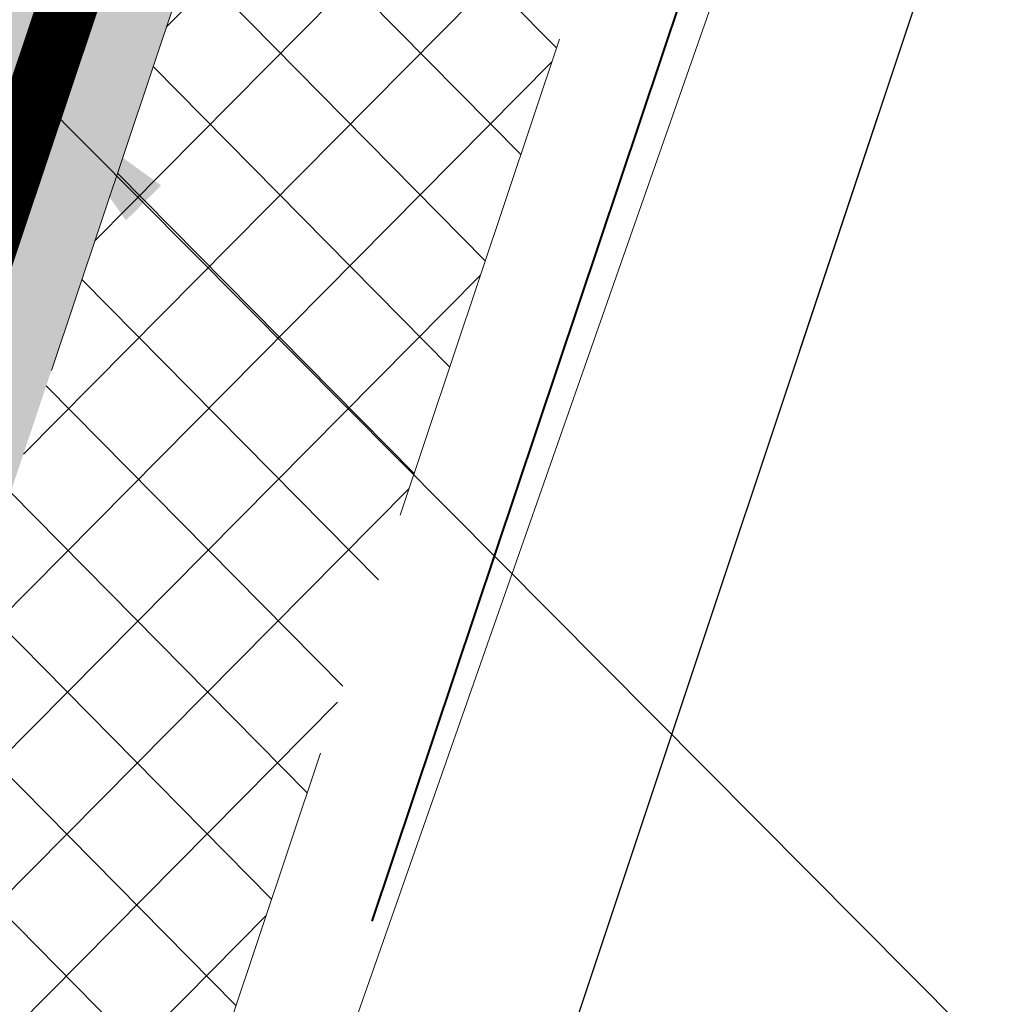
# Model space of a CAD drawing. Header units: metres. Extents: x 6599594 to 6600699, y 5687867 to 5691114.
# Tile 196 of 256: x 6599961 to 6599963, y 5688880 to 5688882. Entities that reach past the tile are written whole.
import ezdxf
from ezdxf import colors
from ezdxf.entities.mleader import LeaderData, LeaderLine
from ezdxf.math import Vec2, Vec3

# ---------------------------------------------------------------- set-up
doc = ezdxf.new("R2010")
doc.units = ezdxf.units.M
doc.header["$MEASUREMENT"] = 0
for name, pattern in [('1', [0]), ('BUG', [1.5, 1, -0.5]), ('GUK', [2, 1.5, -0.5]), ('GUZ', [1, 0.5, -0.5])]:
    doc.linetypes.add(name, pattern=pattern)
doc.layers.get('0').update_dxf_attribs({"color": 253, "linetype": 'CONTINUOUS', "lineweight": 13})
for name, color, linetype in [('__gaPoziome', 7, 'CONTINUOUS'), ('zzz.gaHSDomyslna', 7, 'CONTINUOUS'), ('zzz.gaHSOpis', 7, 'CONTINUOUS')]:
    doc.layers.add(name, color=color, linetype=linetype)
for name, color, linetype, lineweight in [('_bariery', 7, 'OGRODZENIE2', 40), ('_kolor chodnik', 50, '1', 5), ('_kolor jezdnia', 4, '1', 0), ('_kolor pobocze', 211, '1', 5), ('_kolor zjazdy kostka', 7, '1', 5), ('_kolor ścieżka @ 1', 10, '1', 0), ('_krawedz jezdni i pobocza', 7, 'BUG', 15), ('_opis', 7, 'CONTINUOUS', 25), ('Dzialki', 130, '1', 30), ('Kontury', 252, 'GUK', 9), ('OT_Komunikacja', 7, 'CONTINUOUS', 0), ('Uzytki', 252, 'GUZ', 9)]:
    doc.layers.add(name, color=color, linetype=linetype, lineweight=lineweight)
doc.styles.get("Standard").update_dxf_attribs({"font": 'ARIALN.TTF', "width": 0.75, "height": 1.199999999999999})
doc.linetypes.add('OGRODZENIE2', pattern='A,0.25,-0.1,[132,ltypeshp.shx,S=0.1,R=0,X=-0.1,Y=0],-0.1,1', length=1.45)
doc.dimstyles.new('GA-LEADER', dxfattribs={"dimtxt": 1, "dimasz": 1, "dimexe": 1, "dimexo": 1, "dimgap": 1, "dimtad": 1, "dimtxsty": 'Standard', "dimcen": 1, "dimadec": 0, "dimazin": 0, "dimtfac": 1, "dimtmove": 0, "dimatfit": 3, "dimfxl": 1, "dimarcsym": 0})
pattern_1 = [(45, (0, 0), (-0.1414213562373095, 0.1414213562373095), []), (135, (0, 0), (-0.1414213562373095, -0.1414213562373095), [])]

# ---------------------------------------------------------------- blocks, each defined once
blk = doc.blocks.new('_Dot')
at = {"color": 0, "linetype": 'ByBlock', "lineweight": -2}
blk.add_line((-0.5, 0), (-1, 0), dxfattribs=at)
at = {"color": 0, "linetype": 'ByBlock', "const_width": 0.5}
blk.add_lwpolyline([(-0.25, 0, 1), (0.25, 0, 1)], format="xyb", close=True, dxfattribs=at)
blk = doc.blocks.new('*U1195')
at = {"layer": 'zzz.gaHSDomyslna', "color": 182, "const_width": 0.12}
blk.add_lwpolyline([(0, 0), (-4.303283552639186, -12.85534264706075)], dxfattribs=at)

msp = doc.modelspace()

# ---------------------------------------------------------------- hatches: boundary and pattern name
at = {"layer": '_kolor chodnik'}
h = msp.add_hatch(dxfattribs=at)
h.set_pattern_fill('ANSI37', color=256, scale=1.6)
h.set_pattern_definition(pattern_1)
h.paths.add_polyline_path([(6599849.938171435, 5688542.085872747), (6599852.232147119, 5688548.938742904), (6599853.573135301, 5688548.489851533), (6599853.827082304, 5688549.248475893), (6599851.793849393, 5688549.929093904), (6599849.895278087, 5688548.982823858), (6599847.823506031, 5688542.793750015)])
edge = h.paths.add_edge_path()
edge.add_line((6600018.106075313, 5689087.454911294), (6600022.42781917, 5689091.229234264))
edge.add_line((6600022.42781917, 5689091.229234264), (6600020.233254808, 5689093.742094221))
edge.add_line((6600020.233254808, 5689093.742094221), (6600017.159471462, 5689091.057656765))
edge.add_arc((6600023.275194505, 5689085.385140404), 8.34143334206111, 137.1531558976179, 148.8016577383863)
edge.add_line((6600016.140105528, 5689089.706021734), (6600018.106075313, 5689087.454911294))
h.paths.add_polyline_path([(6600038.501784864, 5689187.59229436), (6600037.906968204, 5689187.700586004), (6600037.638296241, 5689186.224843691), (6600038.240083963, 5689186.115282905)])
h.paths.add_polyline_path([(6600069.098302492, 5689360.276020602), (6600068.321239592, 5689360.413462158), (6600068.064048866, 5689358.936495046), (6600068.836639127, 5689358.799546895)])
h.paths.add_polyline_path([(6600082.393785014, 5689362.950258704), (6600082.941124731, 5689366.103121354), (6600081.481377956, 5689366.361351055), (6600080.923159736, 5689363.210828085)])
h.paths.add_polyline_path([(6600074.022236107, 5689388.065861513), (6600072.983907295, 5689388.249860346), (6600072.723374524, 5689386.772538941), (6600073.760538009, 5689386.588865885)])
h.paths.add_polyline_path([(6600105.602402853, 5689486.45426531), (6600106.738797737, 5689489.760539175), (6600105.28818975, 5689490.281952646), (6600104.132785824, 5689486.965912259)])
h.paths.add_polyline_path([(6600132.519778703, 5689678.737346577), (6600131.636986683, 5689678.922259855), (6600131.330470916, 5689677.453953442), (6600132.212256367, 5689677.269208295)])
h.paths.add_polyline_path([(6600156.649397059, 5689798.7449027), (6600156.48800471, 5689797.95886096), (6600157.450195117, 5689797.757316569), (6600157.615023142, 5689798.542205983)])
h.paths.add_polyline_path([(6600189.055358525, 5689948.643107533), (6600187.902868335, 5689948.884512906), (6600187.600024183, 5689947.417400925), (6600188.748131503, 5689947.176379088)])
edge = h.paths.add_edge_path()
edge.add_line((6600204.459383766, 5690032.969035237), (6600204.153258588, 5690031.227801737))
edge.add_arc((6600202.328347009, 5690027.299936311), 4.331100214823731, 41.853001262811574, 65.08011546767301, ccw=False)
edge.add_arc((6600032.903931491, 5690051.979071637), 174.020003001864, 352.8070218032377, 353.495463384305)
edge.add_arc((6600202.372679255, 5690027.343587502), 5.999999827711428, 55.12102442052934, 69.64815978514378)
edge = h.paths.add_edge_path()
edge.add_line((6600205.046027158, 5690040.265402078), (6600204.972740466, 5690038.483452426))
edge.add_arc((6600203.986269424, 5690044.401803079), 5.999999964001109, 279.4630688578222, 294.9140560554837)
edge.add_line((6600206.513819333, 5690038.960158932), (6600206.607027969, 5690041.030672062))
edge.add_arc((6600203.986269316, 5690044.401803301), 4.270000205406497, 284.3702444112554, 307.86193139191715, ccw=False)
edge = h.paths.add_edge_path()
edge.add_arc((6600203.547470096, 5690044.558759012), 6.446878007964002, 324.43500910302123, 356.20133685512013, ccw=False)
edge.add_arc((6600203.986269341, 5690044.401803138), 6.000000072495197, 323.2169970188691, 357.4193489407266)
h.paths.add_polyline_path([(6600208.910055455, 5690121.713696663), (6600208.146285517, 5690121.748120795), (6600207.125602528, 5690121.794124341), (6600209.971605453, 5690121.665851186)])
edge = h.paths.add_edge_path()
edge.add_line((6600238.769818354, 5690481.648294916), (6600240.338176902, 5690490.87374652))
edge.add_line((6600240.338176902, 5690490.87374652), (6600241.251295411, 5690510.829461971))
edge.add_line((6600241.251295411, 5690510.829461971), (6600239.524022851, 5690510.928942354))
edge.add_line((6600239.524022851, 5690510.928942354), (6600238.633343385, 5690491.167757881))
edge.add_line((6600238.633343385, 5690491.167757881), (6600234.579716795, 5690467.661262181))
edge.add_line((6600234.579716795, 5690467.661262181), (6600234.449796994, 5690464.966873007))
edge.add_arc((6600242.443669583, 5690464.607462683), 8.001948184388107, 177.4256737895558, 268.2543056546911)
edge.add_line((6600242.199903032, 5690456.609228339), (6600242.216657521, 5690457.359274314))
edge.add_line((6600242.216657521, 5690457.359274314), (6600242.305257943, 5690458.836738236))
edge.add_arc((6600242.444504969, 5690464.607952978), 5.772894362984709, 177.0298084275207, 268.6178439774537, ccw=False)
edge.add_line((6600236.679365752, 5690464.907083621), (6600236.951876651, 5690470.95443634))
edge.add_line((6600236.951876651, 5690470.95443634), (6600238.15078669, 5690478.210832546))
edge.add_line((6600238.15078669, 5690478.210832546), (6600238.769818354, 5690481.648294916))
h.paths.add_polyline_path([(6600238.769818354, 5690481.648294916), (6600238.15078669, 5690478.210832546), (6600239.670056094, 5690477.930590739), (6600240.266710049, 5690481.376366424)])
edge = h.paths.add_edge_path()
edge.add_line((6600223.366500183, 5690460.339976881), (6600223.278629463, 5690457.997544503))
edge.add_arc((6600220.967166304, 5690465.656339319), 7.999999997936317, 286.7940807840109, 300.2738222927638)
edge.add_line((6600225.000231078, 5690458.747331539), (6600225.240084, 5690461.623695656))
edge.add_arc((6600221.105749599, 5690465.648640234), 5.76999998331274, 293.06724424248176, 315.7681070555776, ccw=False)
edge = h.paths.add_edge_path()
edge.add_arc((6600220.025145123, 5690444.676291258), 5.770000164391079, 37.996647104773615, 59.94382588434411, ccw=False)
edge.add_line((6600224.572175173, 5690448.22839199), (6600224.817793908, 5690451.081798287))
edge.add_arc((6600220.025145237, 5690444.676291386), 7.999999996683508, 53.19588653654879, 68.15166733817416)
edge.add_line((6600223.00235276, 5690452.101669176), (6600222.91504296, 5690449.670427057))
edge = h.paths.add_edge_path()
edge.add_arc((6600221.105749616, 5690465.648640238), 7.999999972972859, 328.0222308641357, 357.0132597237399)
edge.add_line((6600229.094882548, 5690465.23180147), (6600229.218816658, 5690467.593604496))
edge.add_line((6600229.218816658, 5690467.593604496), (6600228.218919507, 5690467.645774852))
edge.add_line((6600228.218919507, 5690467.645774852), (6600227.891778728, 5690461.411918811))
h.paths.add_polyline_path([(6600200.980142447, 5690012.236744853), (6600202.317278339, 5690011.956662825), (6600202.522293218, 5690012.935421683), (6600201.182321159, 5690013.216097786)])
h.paths.add_polyline_path([(6600196.457878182, 5689983.98337835), (6600195.202332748, 5689984.246370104), (6600194.899091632, 5689982.777335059), (6600196.150355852, 5689982.515240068)])
edge = h.paths.add_edge_path()
edge.add_line((6600112.305909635, 5689517.991018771), (6600112.691041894, 5689519.807934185))
edge.add_line((6600112.691041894, 5689519.807934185), (6600113.245521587, 5689522.423769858))
edge.add_line((6600113.245521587, 5689522.423769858), (6600111.553124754, 5689522.782507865))
edge.add_line((6600111.553124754, 5689522.782507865), (6600107.405864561, 5689503.21722655))
edge.add_line((6600107.405864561, 5689503.21722655), (6600099.494506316, 5689480.361667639))
edge.add_line((6600099.494506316, 5689480.361667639), (6600099.182814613, 5689478.891218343))
edge.add_arc((6600107.008997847, 5689477.232359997), 8.000059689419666, 168.0325629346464, 257.7529108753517)
edge.add_line((6600105.311960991, 5689469.414366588), (6600105.784990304, 5689471.593619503))
edge.add_arc((6600107.008927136, 5689477.232314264), 5.769999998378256, 168.0321375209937, 257.7533362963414, ccw=False)
edge.add_line((6600101.364343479, 5689478.42879883), (6600101.647245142, 5689479.76342708))
edge.add_line((6600101.647245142, 5689479.76342708), (6600104.132785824, 5689486.965912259))
edge.add_line((6600104.132785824, 5689486.965912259), (6600105.28818975, 5689490.281952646))
edge.add_line((6600105.28818975, 5689490.281952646), (6600108.240043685, 5689498.809726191))
edge.add_line((6600108.240043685, 5689498.809726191), (6600112.305909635, 5689517.991018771))
h.paths.add_polyline_path([(6600136.009573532, 5689645.499114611), (6600138.333647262, 5689645.012304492), (6600138.661671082, 5689646.578318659), (6600134.869459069, 5689647.372651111)])
at = {"layer": '_kolor jezdnia'}
h = msp.add_hatch(dxfattribs=at)
h.set_pattern_fill('ANSI37', color=4, scale=3.5)
h.set_pattern_definition([(45, (0, 0), (-0.3093592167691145, 0.3093592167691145), []), (135, (0, 0), (-0.3093592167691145, -0.3093592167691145), [])])
edge = h.paths.add_edge_path()
edge.add_line((6599833.066047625, 5688539.933393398), (6599850.649511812, 5688527.983462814))
edge.add_arc((6599857.337592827, 5688536.653968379), 10.95025544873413, 169.5012687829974, 232.3548431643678, ccw=False)
edge.add_arc((6599858.085851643, 5688536.618142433), 11.69295282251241, 162.2507788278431, 169.9967502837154, ccw=False)
edge.add_line((6599846.949484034, 5688540.182754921), (6599847.823506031, 5688542.793750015))
edge.add_line((6599847.823506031, 5688542.793750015), (6599849.895278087, 5688548.982823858))
edge.add_line((6599849.895278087, 5688548.982823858), (6599852.434748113, 5688556.56906746))
edge.add_line((6599852.434748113, 5688556.56906746), (6599928.48625871, 5688783.760284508))
edge.add_line((6599928.48625871, 5688783.760284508), (6599931.025728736, 5688791.34652811))
edge.add_line((6599931.025728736, 5688791.34652811), (6599996.657773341, 5688987.411326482))
edge.add_line((6599996.657773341, 5688987.411326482), (6599999.197243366, 5688994.997570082))
edge.add_line((6599999.197243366, 5688994.997570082), (6600021.930100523, 5689062.908193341))
edge.add_line((6600021.930100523, 5689062.908193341), (6600017.620224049, 5689067.371531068))
edge.add_line((6600017.620224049, 5689067.371531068), (6600016.714558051, 5689064.654078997))
edge.add_line((6600016.714558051, 5689064.654078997), (6600012.423620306, 5689051.835617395))
edge.add_line((6600012.423620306, 5689051.835617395), (6600009.884150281, 5689044.249373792))
edge.add_line((6600009.884150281, 5689044.249373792), (6599977.53516164, 5688947.612159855))
edge.add_line((6599977.53516164, 5688947.612159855), (6599974.995691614, 5688940.025916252))
edge.add_line((6599974.995691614, 5688940.025916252), (6599942.096912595, 5688841.746295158))
edge.add_line((6599942.096912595, 5688841.746295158), (6599939.557442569, 5688834.160051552))
edge.add_line((6599939.557442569, 5688834.160051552), (6599882.679288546, 5688664.246042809))
edge.add_line((6599882.679288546, 5688664.246042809), (6599880.139818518, 5688656.659799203))
edge.add_line((6599880.139818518, 5688656.659799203), (6599852.46454386, 5688573.984527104))
edge.add_line((6599852.46454386, 5688573.984527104), (6599842.470137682, 5688544.127903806))
edge.add_arc((6599835.706422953, 5688546.652910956), 7.219660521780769, 248.5480913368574, 339.52856074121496, ccw=False)
h.paths.add_polyline_path([(6600044.653202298, 5689172.271628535), (6600046.276244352, 5689181.431901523), (6600047.759199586, 5689189.801539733), (6600051.0603021, 5689208.432603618), (6600052.368792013, 5689215.817578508), (6600054.808584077, 5689229.587499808), (6600056.11707399, 5689236.972474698), (6600057.346666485, 5689243.912161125), (6600058.655146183, 5689251.297078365), (6600058.831439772, 5689252.292060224), (6600060.098987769, 5689259.445963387), (6600060.139929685, 5689259.677035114), (6600061.407468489, 5689266.830886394), (6600072.329030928, 5689328.470998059), (6600073.637511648, 5689335.855921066), (6600077.337304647, 5689356.73715072), (6600078.820259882, 5689365.106788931), (6600081.142794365, 5689378.214921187), (6600082.538516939, 5689386.092227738), (6600095.187867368, 5689457.483787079), (6600091.082877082, 5689465.8405575), (6600089.043088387, 5689454.328211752), (6600087.870641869, 5689447.711051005), (6600087.560133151, 5689445.958573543), (6600086.562151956, 5689440.326076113), (6600082.433200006, 5689417.022719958), (6600080.95024477, 5689408.65308175), (6600077.202698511, 5689387.502337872), (6600075.719743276, 5689379.132699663), (6600073.469199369, 5689366.430874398), (6600071.986244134, 5689358.061236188), (6600069.98686466, 5689346.776955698), (6600068.591142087, 5689338.899649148), (6600065.559290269, 5689321.78820693), (6600064.163567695, 5689313.910900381), (6600059.719426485, 5689288.828650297), (6600058.323703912, 5689280.951343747), (6600057.563846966, 5689276.662793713), (6600056.168124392, 5689268.785487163), (6600054.804920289, 5689261.091711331), (6600053.409197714, 5689253.21440478), (6600053.264817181, 5689252.399536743), (6600051.869094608, 5689244.522230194), (6600051.183555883, 5689240.653124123), (6600049.787833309, 5689232.775817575), (6600046.593849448, 5689214.749319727), (6600045.198126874, 5689206.872013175), (6600044.41754409, 5689202.466488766), (6600042.934588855, 5689194.096850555), (6600036.429952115, 5689157.38538759), (6600034.946996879, 5689149.01574938), (6600030.579776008, 5689124.367629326), (6600027.529365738, 5689107.151445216), (6600024.895072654, 5689094.014582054), (6600030.583685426, 5689094.264316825), (6600032.945013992, 5689106.191885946), (6600043.170247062, 5689163.901990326)])
edge = h.paths.add_edge_path()
edge.add_line((6600111.106812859, 5689535.144351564), (6600111.256844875, 5689535.85214863))
edge.add_line((6600111.256844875, 5689535.85214863), (6600112.915748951, 5689543.678261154))
edge.add_line((6600112.915748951, 5689543.678261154), (6600117.304772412, 5689564.384094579))
edge.add_line((6600117.304772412, 5689564.384094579), (6600119.067357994, 5689572.699339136))
edge.add_line((6600119.067357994, 5689572.699339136), (6600120.087667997, 5689577.512794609))
edge.add_line((6600120.087667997, 5689577.512794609), (6600121.642890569, 5689584.849775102))
edge.add_line((6600121.642890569, 5689584.849775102), (6600128.436769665, 5689616.900852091))
edge.add_line((6600128.436769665, 5689616.900852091), (6600129.991992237, 5689624.237832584))
edge.add_line((6600129.991992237, 5689624.237832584), (6600132.660554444, 5689636.827148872))
edge.add_line((6600132.660554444, 5689636.827148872), (6600133.208838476, 5689639.444704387))
edge.add_line((6600133.208838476, 5689639.444704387), (6600134.848957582, 5689647.274775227))
edge.add_line((6600134.848957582, 5689647.274775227), (6600138.97649476, 5689666.979995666))
edge.add_line((6600138.97649476, 5689666.979995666), (6600140.51410642, 5689674.320687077))
edge.add_line((6600140.51410642, 5689674.320687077), (6600145.209128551, 5689696.735129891))
edge.add_line((6600145.209128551, 5689696.735129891), (6600146.746740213, 5689704.075821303))
edge.add_line((6600146.746740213, 5689704.075821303), (6600151.462308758, 5689726.588354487))
edge.add_line((6600151.462308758, 5689726.588354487), (6600152.999920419, 5689733.929045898))
edge.add_line((6600152.999920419, 5689733.929045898), (6600155.244070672, 5689744.642813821))
edge.add_line((6600155.244070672, 5689744.642813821), (6600156.781682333, 5689751.983505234))
edge.add_line((6600156.781682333, 5689751.983505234), (6600161.635515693, 5689775.156126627))
edge.add_line((6600161.635515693, 5689775.156126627), (6600163.378142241, 5689783.475576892))
edge.add_line((6600163.378142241, 5689783.475576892), (6600163.850769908, 5689785.731942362))
edge.add_line((6600163.850769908, 5689785.731942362), (6600167.028500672, 5689800.902704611))
edge.add_line((6600167.028500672, 5689800.902704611), (6600179.49088801, 5689860.399222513))
edge.add_line((6600179.49088801, 5689860.399222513), (6600181.233514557, 5689868.718672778))
edge.add_line((6600181.233514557, 5689868.718672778), (6600181.84713393, 5689871.648144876))
edge.add_line((6600181.84713393, 5689871.648144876), (6600183.384745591, 5689878.988836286))
edge.add_line((6600183.384745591, 5689878.988836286), (6600184.935818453, 5689886.393792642))
edge.add_line((6600184.935818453, 5689886.393792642), (6600186.575937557, 5689894.223863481))
edge.add_line((6600186.575937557, 5689894.223863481), (6600194.05133812, 5689929.912074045))
edge.add_line((6600194.05133812, 5689929.912074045), (6600195.691457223, 5689937.742144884))
edge.add_line((6600195.691457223, 5689937.742144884), (6600202.915799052, 5689972.231779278))
edge.add_line((6600202.915799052, 5689972.231779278), (6600204.555918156, 5689980.061850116))
edge.add_line((6600204.555918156, 5689980.061850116), (6600206.062781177, 5689987.255744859))
edge.add_line((6600206.062781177, 5689987.255744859), (6600207.702900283, 5689995.085815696))
edge.add_line((6600207.702900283, 5689995.085815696), (6600210.232559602, 5690007.162628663))
edge.add_line((6600210.232559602, 5690007.162628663), (6600211.694938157, 5690014.144150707))
edge.add_arc((6600028.177652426, 5690052.584442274), 187.5000004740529, 348.1696294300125, 357.4195276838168)
edge.add_line((6600215.487522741, 5690044.142720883), (6600208.310270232, 5690026.480446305))
edge.add_arc((6600032.903933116, 5690051.97907145), 177.2500013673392, 348.1696294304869, 351.7289130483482, ccw=False)
edge.add_line((6600206.38894146, 5690015.640182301), (6600205.966941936, 5690013.625519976))
edge.add_line((6600205.966941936, 5690013.625519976), (6600204.326822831, 5690005.795449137))
edge.add_line((6600204.326822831, 5690005.795449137), (6600197.076961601, 5689971.183982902))
edge.add_line((6600197.076961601, 5689971.183982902), (6600195.334335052, 5689962.864532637))
edge.add_line((6600195.334335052, 5689962.864532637), (6600193.44722506, 5689953.855305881))
edge.add_line((6600193.44722506, 5689953.855305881), (6600191.909227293, 5689946.512771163))
edge.add_line((6600191.909227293, 5689946.512771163), (6600185.496844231, 5689915.899498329))
edge.add_line((6600185.496844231, 5689915.899498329), (6600183.856521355, 5689908.068454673))
edge.add_line((6600183.856521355, 5689908.068454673), (6600182.066605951, 5689899.523243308))
edge.add_line((6600182.066605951, 5689899.523243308), (6600180.32407057, 5689891.204228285))
edge.add_line((6600180.32407057, 5689891.204228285), (6600174.320344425, 5689862.541919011))
edge.add_line((6600174.320344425, 5689862.541919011), (6600172.577809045, 5689854.222903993))
edge.add_line((6600172.577809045, 5689854.222903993), (6600163.663810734, 5689811.666703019))
edge.add_line((6600163.663810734, 5689811.666703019), (6600162.023782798, 5689803.837067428))
edge.add_line((6600162.023782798, 5689803.837067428), (6600160.924220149, 5689798.587659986))
edge.add_line((6600160.924220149, 5689798.587659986), (6600159.279208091, 5689790.734229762))
edge.add_line((6600159.279208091, 5689790.734229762), (6600157.107250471, 5689780.365115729))
edge.add_line((6600157.107250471, 5689780.365115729), (6600155.462238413, 5689772.511685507))
edge.add_line((6600155.462238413, 5689772.511685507), (6600153.380318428, 5689762.572418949))
edge.add_line((6600153.380318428, 5689762.572418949), (6600151.735124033, 5689754.718118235))
edge.add_line((6600151.735124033, 5689754.718118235), (6600148.586504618, 5689739.686336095))
edge.add_line((6600148.586504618, 5689739.686336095), (6600146.885007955, 5689731.563243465))
edge.add_line((6600146.885007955, 5689731.563243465), (6600141.75088822, 5689707.052510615))
edge.add_line((6600141.75088822, 5689707.052510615), (6600140.110896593, 5689699.223048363))
edge.add_line((6600140.110896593, 5689699.223048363), (6600133.483561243, 5689667.583574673))
edge.add_line((6600133.483561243, 5689667.583574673), (6600131.860394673, 5689659.834436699))
edge.add_line((6600131.860394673, 5689659.834436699), (6600131.740984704, 5689659.26436315))
edge.add_line((6600131.740984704, 5689659.26436315), (6600130.117814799, 5689651.515209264))
edge.add_line((6600130.117814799, 5689651.515209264), (6600127.27873359, 5689637.961189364))
edge.add_line((6600127.27873359, 5689637.961189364), (6600126.924568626, 5689636.290366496))
edge.add_line((6600126.924568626, 5689636.290366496), (6600125.166244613, 5689627.995226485))
edge.add_line((6600125.166244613, 5689627.995226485), (6600118.009503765, 5689594.232298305))
edge.add_line((6600118.009503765, 5689594.232298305), (6600116.25117975, 5689585.937158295))
edge.add_line((6600116.25117975, 5689585.937158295), (6600113.665314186, 5689573.737975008))
edge.add_line((6600113.665314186, 5689573.737975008), (6600111.898534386, 5689565.402943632))
edge.add_line((6600111.898534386, 5689565.402943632), (6600104.889982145, 5689532.339115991))
edge.add_line((6600104.889982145, 5689532.339115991), (6600103.22663594, 5689524.492047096))
edge.add_line((6600103.22663594, 5689524.492047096), (6600096.623876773, 5689493.342605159))
edge.add_line((6600096.623876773, 5689493.342605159), (6600094.968986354, 5689485.535427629))
edge.add_line((6600094.968986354, 5689485.535427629), (6600094.300101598, 5689482.379870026))
edge.add_line((6600094.300101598, 5689482.379870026), (6600099.182814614, 5689478.891218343))
edge.add_line((6600099.182814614, 5689478.891218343), (6600099.494506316, 5689480.361667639))
edge.add_line((6600099.494506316, 5689480.361667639), (6600111.106812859, 5689535.144351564))
edge = h.paths.add_edge_path()
edge.add_arc((6600239.213891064, 5690851.400367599), 10.00000000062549, -2.8342403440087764, 76.13703556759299, ccw=False)
edge.add_line((6600249.201658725, 5690850.905901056), (6600249.082723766, 5690848.503524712))
edge.add_line((6600249.082723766, 5690848.503524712), (6600247.016487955, 5690806.767468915))
edge.add_line((6600247.016487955, 5690806.767468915), (6600246.092398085, 5690789.152178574))
edge.add_line((6600246.092398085, 5690789.152178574), (6600233.768116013, 5690572.015170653))
edge.add_line((6600233.768116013, 5690572.015170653), (6600228.959056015, 5690465.296202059))
edge.add_line((6600228.959056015, 5690465.296202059), (6600234.588724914, 5690465.017134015))
edge.add_line((6600234.588724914, 5690465.017134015), (6600239.262540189, 5690571.767576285))
edge.add_line((6600239.262540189, 5690571.767576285), (6600252.50503885, 5690806.400146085))
edge.add_line((6600252.50503885, 5690806.400146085), (6600254.569211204, 5690848.094521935))
edge.add_arc((6600262.559425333, 5690847.6989487), 7.999999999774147, 76.13703557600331, 177.1657596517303, ccw=False)
edge.add_line((6600264.476229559, 5690855.465921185), (6600241.609896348, 5690861.109083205))
edge = h.paths.add_edge_path()
edge.add_line((6600250.031475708, 5690451.625307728), (6600250.231741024, 5690455.772579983))
edge.add_line((6600250.231741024, 5690455.772579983), (6600246.257763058, 5690456.417303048))
edge.add_line((6600246.257763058, 5690456.417303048), (6600242.171761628, 5690456.61060902))
edge.add_arc((6600242.563100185, 5690464.586983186), 7.985968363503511, 176.9123644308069, 267.1911945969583, ccw=False)
edge.add_line((6600234.588724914, 5690465.017134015), (6600228.959056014, 5690465.296202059))
edge.add_arc((6600220.965133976, 5690465.657286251), 8.002072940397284, 267.8289300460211, 357.413716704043, ccw=False)
edge.add_line((6600220.661989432, 5690457.660957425), (6600212.406915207, 5690458.119572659))
edge.add_line((6600212.406915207, 5690458.119572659), (6600208.431872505, 5690457.817501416))
edge.add_line((6600208.431872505, 5690457.817501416), (6600208.233912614, 5690454.548331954))
edge.add_line((6600208.233912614, 5690454.548331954), (6600212.129565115, 5690453.127270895))
edge.add_line((6600212.129565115, 5690453.127270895), (6600218.640548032, 5690452.76554962))
edge.add_line((6600218.640548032, 5690452.76554962), (6600216.486747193, 5690452.885205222))
edge.add_line((6600216.486747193, 5690452.885205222), (6600220.468905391, 5690452.663974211))
edge.add_arc((6600220.025145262, 5690444.676291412), 7.99999997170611, -0.3386579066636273, 86.8201700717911, ccw=False)
edge.add_line((6600228.025005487, 5690444.629006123), (6600227.803602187, 5690439.649256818))
edge.add_line((6600227.803602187, 5690439.649256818), (6600226.885525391, 5690435.936828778))
edge.add_line((6600226.885525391, 5690435.936828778), (6600225.534849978, 5690405.967249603))
edge.add_line((6600225.534849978, 5690405.967249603), (6600226.115199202, 5690402.187514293))
edge.add_line((6600226.115199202, 5690402.187514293), (6600213.445139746, 5690121.008786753))
edge.add_line((6600213.445139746, 5690121.008786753), (6600213.352800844, 5690118.960058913))
edge.add_line((6600213.352800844, 5690118.960058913), (6600209.980184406, 5690044.131649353))
edge.add_arc((6600203.98626942, 5690044.401803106), 5.999999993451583, 257.4162346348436, 357.41934921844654, ccw=False)
edge.add_line((6600202.679069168, 5690038.545931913), (6600201.589735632, 5690033.666039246))
edge.add_line((6600201.589735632, 5690033.666039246), (6600203.67987942, 5690033.199458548))
edge.add_arc((6600202.372679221, 5690027.343587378), 5.999999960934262, -8.27108729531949, 77.41623506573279, ccw=False)
edge.add_line((6600208.310270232, 5690026.480446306), (6600215.487522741, 5690044.142720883))
edge.add_line((6600215.487522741, 5690044.142720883), (6600216.199687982, 5690059.9446614))
edge.add_line((6600216.199687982, 5690059.9446614), (6600216.537356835, 5690067.437056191))
edge.add_line((6600216.537356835, 5690067.437056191), (6600223.893528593, 5690230.66011469))
edge.add_line((6600223.893528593, 5690230.66011469), (6600224.231197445, 5690238.152509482))
edge.add_line((6600224.231197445, 5690238.152509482), (6600233.507835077, 5690443.987992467))
edge.add_arc((6600241.499722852, 5690443.627812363), 7.999999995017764, 87.29208981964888, 177.4195277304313, ccw=False)
edge.add_line((6600241.877677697, 5690451.618879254), (6600246.021541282, 5690451.422886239))
edge.add_line((6600246.021541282, 5690451.422886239), (6600246.427694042, 5690451.44338883))
edge.add_line((6600246.427694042, 5690451.44338883), (6600246.79397003, 5690451.461878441))
edge.add_line((6600246.79397003, 5690451.461878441), (6600250.031475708, 5690451.625307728))
edge = h.paths.add_edge_path()
edge.add_line((6600007.33756506, 5689086.20374581), (6600006.980466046, 5689080.740822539))
edge.add_line((6600006.980466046, 5689080.740822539), (6600007.229745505, 5689080.720859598))
edge.add_line((6600007.229745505, 5689080.720859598), (6600008.093335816, 5689080.601653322))
edge.add_line((6600008.093335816, 5689080.601653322), (6600008.702681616, 5689080.53831051))
edge.add_arc((6600008.140193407, 5689070.554142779), 9.999999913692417, -18.557800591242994, 86.77547804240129, ccw=False)
edge.add_line((6600017.620224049, 5689067.371531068), (6600021.930100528, 5689062.908193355))
edge.add_arc((6599734.83819726, 5689159.011261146), 302.7499967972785, 341.4922000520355, 343.8640860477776)
edge.add_arc((6600034.895369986, 5689072.315877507), 9.581213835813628, 98.63328270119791, 164.5273290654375, ccw=False)
edge.add_line((6600033.457137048, 5689081.788529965), (6600033.832640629, 5689081.798737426))
edge.add_line((6600033.832640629, 5689081.798737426), (6600034.422462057, 5689082.05700874))
edge.add_line((6600034.422462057, 5689082.05700874), (6600036.833623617, 5689082.139040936))
edge.add_line((6600036.833623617, 5689082.139040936), (6600036.730225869, 5689087.148851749))
edge.add_line((6600036.730225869, 5689087.148851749), (6600036.579860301, 5689087.134303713))
edge.add_arc((6600036.479565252, 5689093.136286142), 6.002820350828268, 169.1687651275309, 270.9573417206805, ccw=False)
edge.add_line((6600030.583685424, 5689094.264316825), (6600024.895072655, 5689094.014582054))
edge.add_arc((6600015.200558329, 5689096.162123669), 9.929528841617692, 271.0943432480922, 347.5094668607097, ccw=False)
edge.add_arc((6600014.909438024, 5689089.646776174), 3.446070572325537, 264.4236009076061, 278.0194998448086, ccw=False)
edge.add_line((6600014.574573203, 5689086.217014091), (6600014.299554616, 5689086.232508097))
edge.add_line((6600014.299554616, 5689086.232508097), (6600010.474232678, 5689086.448019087))
edge.add_line((6600010.474232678, 5689086.448019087), (6600007.33756506, 5689086.20374581))
edge = h.paths.add_edge_path()
edge.add_line((6600105.490725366, 5689463.953528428), (6600106.927559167, 5689464.047234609))
edge.add_line((6600106.927559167, 5689464.047234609), (6600107.835, 5689468.66))
edge.add_line((6600107.835, 5689468.66), (6600105.311960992, 5689469.414366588))
edge.add_arc((6600107.008997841, 5689477.232359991), 8.000059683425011, 168.0325628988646, 257.75291091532, ccw=False)
edge.add_line((6600099.182814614, 5689478.891218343), (6600094.300101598, 5689482.379870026))
edge.add_arc((6600586.245114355, 5689378.104238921), 502.8750369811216, 168.032376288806, 169.9522165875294)
edge.add_line((6600091.082877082, 5689465.8405575), (6600095.187867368, 5689457.483787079))
edge.add_arc((6600103.065173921, 5689456.088064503), 8.000000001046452, 77.7533362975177, 169.9524553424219, ccw=False)
edge.add_line((6600104.762140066, 5689463.906012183), (6600105.490725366, 5689463.953528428))
at = {"layer": '_kolor pobocze'}
h = msp.add_hatch(dxfattribs=at)
h.set_pattern_fill('ANSI37', color=256, scale=1.6)
h.set_pattern_definition(pattern_1)
edge = h.paths.add_edge_path()
edge.add_line((6600035.926965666, 5689101.569442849), (6600036.046865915, 5689102.311543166))
edge.add_arc((6600058.171848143, 5689233.778275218), 133.3154772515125, 259.4578941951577, 260.4470163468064, ccw=False)
edge.add_line((6600033.780707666, 5689102.713067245), (6600032.142559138, 5689101.847662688))
edge.add_arc((6599734.838175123, 5689159.011266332), 302.7500195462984, 347.6801154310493, 349.11639019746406, ccw=False)
edge.add_arc((6600036.478170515, 5689093.133441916), 6.000000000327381, 167.68011541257, 271.5571101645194)
edge.add_line((6600036.64121064, 5689087.1356575), (6600036.730491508, 5689087.137804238))
edge.add_line((6600036.730491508, 5689087.137804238), (6600036.712463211, 5689087.887583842))
edge.add_line((6600036.712463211, 5689087.887583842), (6600036.559840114, 5689087.884077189))
edge.add_arc((6600036.482532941, 5689093.14290691), 5.259397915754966, 170.6455005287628, 270.8422131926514, ccw=False)
edge.add_arc((6600545.796425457, 5688991.216220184), 524.6691769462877, 167.9170060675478, 168.7028219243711, ccw=False)
edge.add_line((6600032.751078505, 5689101.044345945), (6600034.011432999, 5689101.917298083))
edge.add_line((6600034.011432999, 5689101.917298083), (6600035.926965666, 5689101.569442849))
edge = h.paths.add_edge_path()
edge.add_line((6600002.828843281, 5688994.032881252), (6600003.066918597, 5688994.74409159))
edge.add_line((6600003.066918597, 5688994.74409159), (6600001.227880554, 5688995.359703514))
edge.add_line((6600001.227880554, 5688995.359703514), (6600000.55876659, 5688996.702196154))
edge.add_line((6600000.55876659, 5688996.702196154), (6600022.641310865, 5689062.67011804))
edge.add_arc((6599734.838193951, 5689159.011262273), 303.5000002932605, 341.4922000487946, 343.8640860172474)
edge.add_arc((6600035.267451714, 5689072.092773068), 9.250000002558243, 91.55711016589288, 163.8640860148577, ccw=False)
edge.add_line((6600035.016098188, 5689081.339357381), (6600036.868703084, 5689081.389717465))
edge.add_line((6600036.868703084, 5689081.389717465), (6600036.850674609, 5689082.139504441))
edge.add_line((6600036.850674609, 5689082.139504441), (6600034.99571817, 5689082.089080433))
edge.add_arc((6600035.267451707, 5689072.092773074), 9.999999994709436, 91.55711014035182, 163.8640860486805)
edge.add_arc((6599734.838192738, 5689159.011262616), 302.7500015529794, 341.4922000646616, 343.8640860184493, ccw=False)
edge.add_line((6600021.930100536, 5689062.908193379), (6599999.748942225, 5688996.645678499))
edge.add_line((6599999.748942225, 5688996.645678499), (6600000.695212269, 5688994.747107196))
edge.add_line((6600000.695212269, 5688994.747107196), (6600002.828843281, 5688994.032881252))
h.paths.add_polyline_path([(6599971.7492186, 5688907.297112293), (6599971.084233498, 5688908.631320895), (6599997.822068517, 5688988.526766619), (6599999.164561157, 5688989.195880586), (6600001.003599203, 5688988.580268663), (6600001.241674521, 5688989.291479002), (6599999.108043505, 5688990.005704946), (6599997.209472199, 5688989.059434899), (6599970.270280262, 5688908.583087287), (6599971.216550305, 5688906.684515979), (6599973.350181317, 5688905.970290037), (6599973.588256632, 5688906.681500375)])
h.paths.add_polyline_path([(6599932.504667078, 5688790.060553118), (6599931.835553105, 5688791.403045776), (6599968.343406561, 5688900.4641754), (6599969.685899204, 5688901.133289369), (6599971.524937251, 5688900.517677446), (6599971.763012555, 5688901.228887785), (6599969.629381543, 5688901.94311373), (6599967.730810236, 5688900.996843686), (6599931.025728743, 5688791.34652811), (6599931.971998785, 5688789.447956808), (6599934.105629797, 5688788.73373086), (6599934.343705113, 5688789.4449412)])
at = {"layer": '_kolor zjazdy kostka'}
h = msp.add_hatch(dxfattribs=at)
h.set_pattern_fill('ANSI37', color=256, scale=1.6)
h.set_pattern_definition(pattern_1)
h.paths.add_polyline_path([(6600244.137440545, 5690813.934732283), (6600242.369522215, 5690814.022127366), (6600242.097568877, 5690808.528921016), (6600243.865482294, 5690808.441426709)])
h.paths.add_polyline_path([(6600247.012128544, 5690806.679412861), (6600247.442736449, 5690815.377295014), (6600247.393289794, 5690814.378518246), (6600247.113277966, 5690808.722537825)])
h.paths.add_polyline_path([(6600242.297085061, 5690788.088808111), (6600240.958726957, 5690788.155683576), (6600240.648818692, 5690782.664569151), (6600241.987258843, 5690782.599147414)])
h.paths.add_polyline_path([(6600245.558275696, 5690780.919298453), (6600246.037231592, 5690789.405686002), (6600244.985820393, 5690788.453468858), (6600244.612601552, 5690781.981345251)])
h.paths.add_polyline_path([(6600241.348405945, 5690723.711515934), (6600242.272017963, 5690722.691689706), (6600242.749709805, 5690731.155680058), (6600241.698138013, 5690730.203317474), (6600241.472690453, 5690726.27550499)])
h.paths.add_polyline_path([(6600225.772794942, 5690394.589141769), (6600224.731429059, 5690393.637598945), (6600224.461246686, 5690387.644646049), (6600225.412923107, 5690386.603142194)])
h.paths.add_polyline_path([(6600223.012390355, 5690333.280720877), (6600223.372595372, 5690341.272607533), (6600222.32835346, 5690340.318436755), (6600222.058239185, 5690334.324941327)])
h.paths.add_polyline_path([(6600215.496388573, 5690166.390602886), (6600215.856593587, 5690174.382489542), (6600214.812834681, 5690173.428760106), (6600214.542018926, 5690167.435062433)])
h.paths.add_polyline_path([(6600212.446537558, 5690121.053392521), (6600213.399499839, 5690120.010473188), (6600213.788744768, 5690128.503024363), (6600212.745135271, 5690127.54943145)])
h.paths.add_polyline_path([(6600209.977420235, 5690121.665589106), (6600210.225142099, 5690127.162117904), (6600207.346107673, 5690127.291879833), (6600207.119593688, 5690121.794395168)])
h.paths.add_polyline_path([(6600207.950178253, 5690070.725854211), (6600204.880846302, 5690070.828947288), (6600204.643784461, 5690065.333808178), (6600207.702521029, 5690065.204598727)])
h.paths.add_polyline_path([(6600200.981479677, 5690012.236464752), (6600199.969248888, 5690007.339980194), (6600201.282587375, 5690007.064882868), (6600202.31726072, 5690011.956666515)])
h.paths.add_polyline_path([(6600193.613960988, 5689970.406358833), (6600192.398010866, 5689970.660657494), (6600191.286205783, 5689965.274578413), (6600192.486379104, 5689965.023185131)])
h.paths.add_polyline_path([(6600189.061271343, 5689948.671423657), (6600189.98413328, 5689953.050774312), (6600188.818902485, 5689953.32186217), (6600187.908781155, 5689948.91282903)])
h.paths.add_polyline_path([(6600180.976201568, 5689915.317449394), (6600179.952861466, 5689910.421322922), (6600181.008474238, 5689910.200199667), (6600182.033843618, 5689915.09540201)])
h.paths.add_polyline_path([(6600176.508279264, 5689893.538690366), (6600177.476023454, 5689893.335973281), (6600178.603605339, 5689898.719146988), (6600177.636002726, 5689898.922290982)])
h.paths.add_polyline_path([(6600179.28182965, 5689859.401159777), (6600180.522246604, 5689860.211927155), (6600181.057490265, 5689860.561775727), (6600183.598022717, 5689860.029600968), (6600184.726606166, 5689865.412570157), (6600182.186324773, 5689865.943033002), (6600181.604764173, 5689866.832779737), (6600181.024456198, 5689867.720610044)])
h.paths.add_polyline_path([(6600160.200810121, 5689810.862606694), (6600159.232772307, 5689811.065842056), (6600158.207991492, 5689806.171529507), (6600159.175735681, 5689805.968812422)])
h.paths.add_polyline_path([(6600156.49391753, 5689797.987177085), (6600155.463416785, 5689793.068691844), (6600156.431160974, 5689792.865974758), (6600157.461419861, 5689797.784520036)])
edge = h.paths.add_edge_path()
edge.add_arc((6600173.111981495, 5689800.679690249), 5.999999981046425, 204.673115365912, 239.5411154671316, ccw=False)
edge.add_arc((6600173.162096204, 5689800.685330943), 6.047914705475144, 168.3203586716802, 204.5234866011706, ccw=False)
edge.add_line((6600167.239404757, 5689801.9096668), (6600163.651667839, 5689784.781499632))
edge.add_arc((6600169.524220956, 5689783.551410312), 5.999999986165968, 139.2146049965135, 168.1696294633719, ccw=False)
edge.add_arc((6600169.524220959, 5689783.551410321), 5.999999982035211, 96.80962310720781, 139.2146050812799, ccw=False)
edge.add_line((6600168.812796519, 5689789.509083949), (6600170.070461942, 5689795.507731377))
h.paths.add_polyline_path([(6600163.526364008, 5689776.866746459), (6600166.051243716, 5689776.337874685), (6600167.179826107, 5689781.720838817), (6600164.653945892, 5689782.249920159), (6600163.941148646, 5689783.340449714), (6600163.493329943, 5689784.025580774), (6600161.750703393, 5689775.706130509), (6600162.438017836, 5689776.155376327)])
h.paths.add_polyline_path([(6600152.614191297, 5689774.643430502), (6600153.639138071, 5689779.536616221), (6600152.646757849, 5689779.744928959), (6600151.646447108, 5689774.846147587)])
h.paths.add_polyline_path([(6600150.121074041, 5689767.466820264), (6600148.177624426, 5689758.16795459), (6600149.115997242, 5689757.971390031), (6600151.066362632, 5689767.268392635)])
h.paths.add_polyline_path([(6600142.970741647, 5689739.332500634), (6600141.888449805, 5689734.142420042), (6600144.036614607, 5689733.695518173), (6600145.123068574, 5689738.882330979)])
h.paths.add_polyline_path([(6600136.256357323, 5689701.052153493), (6600137.154085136, 5689700.864096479), (6600138.287960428, 5689706.274871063), (6600137.386492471, 5689706.464182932)])
h.paths.add_polyline_path([(6600130.081494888, 5689667.099389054), (6600129.212847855, 5689667.281639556), (6600128.083282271, 5689661.898895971), (6600128.953953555, 5689661.716447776)])
h.paths.add_polyline_path([(6600128.397394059, 5689659.030340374), (6600127.554144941, 5689659.207226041), (6600126.49340855, 5689653.810049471), (6600127.269860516, 5689653.647397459)])
h.paths.add_polyline_path([(6600134.990411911, 5689640.633636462), (6600137.30714639, 5689640.148363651), (6600138.339560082, 5689645.040620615), (6600136.015486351, 5689645.500958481), (6600135.435178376, 5689646.388788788), (6600134.8548704, 5689647.276619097), (6600133.214751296, 5689639.446548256), (6600134.102581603, 5689640.026856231)])
h.paths.add_polyline_path([(6600122.164164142, 5689634.294831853), (6600121.024067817, 5689628.914244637), (6600122.015114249, 5689628.705875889), (6600123.155614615, 5689634.086346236)])
h.paths.add_polyline_path([(6600114.54207576, 5689593.450769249), (6600113.493359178, 5689593.398339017), (6600112.364315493, 5689588.045694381), (6600113.29076438, 5689587.54753241)])
h.paths.add_polyline_path([(6600110.194543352, 5689572.941097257), (6600109.20781945, 5689573.148880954), (6600108.067717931, 5689567.768269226), (6600109.05014319, 5689567.535215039)])
h.paths.add_polyline_path([(6600119.083213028, 5689565.540446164), (6600119.089125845, 5689565.542290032), (6600121.462438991, 5689565.065690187), (6600122.598093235, 5689570.447168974), (6600120.229622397, 5689570.949214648), (6600119.651446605, 5689571.8119627), (6600119.073270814, 5689572.727655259), (6600117.310757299, 5689564.412754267)])
h.paths.add_polyline_path([(6600101.698666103, 5689532.937884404), (6600100.730666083, 5689533.141679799), (6600099.694214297, 5689528.250234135), (6600100.669121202, 5689528.045267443)])
h.paths.add_polyline_path([(6600094.064021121, 5689496.827028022), (6600093.080194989, 5689497.033910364), (6600092.036590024, 5689492.143967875), (6600093.038865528, 5689491.933250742)])
h.paths.add_polyline_path([(6600083.709836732, 5689453.74980843), (6600082.738586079, 5689448.336231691), (6600084.647281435, 5689448.027407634), (6600085.606840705, 5689453.416583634)])
h.paths.add_polyline_path([(6600084.434394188, 5689446.82589514), (6600083.348896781, 5689447.018140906), (6600082.567374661, 5689442.58660872), (6600083.649300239, 5689442.394910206)])
h.paths.add_polyline_path([(6600078.04194071, 5689410.721110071), (6600078.996952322, 5689416.137564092), (6600078.054833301, 5689416.304853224), (6600077.111232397, 5689410.886043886)])
h.paths.add_polyline_path([(6600072.911565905, 5689386.768652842), (6600071.960466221, 5689381.312635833), (6600072.800073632, 5689381.16322159), (6600073.766450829, 5689386.590709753)])
h.paths.add_polyline_path([(6600082.887400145, 5689379.432062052), (6600085.278102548, 5689379.03494316), (6600086.160383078, 5689383.956496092), (6600083.759726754, 5689384.355378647), (6600083.152078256, 5689385.224725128), (6600082.544429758, 5689386.094071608), (6600081.148707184, 5689378.216765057), (6600082.018053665, 5689378.824413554)])
h.paths.add_polyline_path([(6600080.731401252, 5689363.247695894), (6600080.041469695, 5689363.369939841), (6600079.433821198, 5689364.239286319), (6600078.8261727, 5689365.1086328), (6600077.343217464, 5689356.73899459), (6600078.212563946, 5689357.346643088), (6600079.081910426, 5689357.954291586), (6600081.429189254, 5689357.564866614), (6600082.388748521, 5689362.980514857)])
h.paths.add_polyline_path([(6600069.104215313, 5689360.304336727), (6600070.063917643, 5689365.720487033), (6600069.2708267, 5689365.861009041), (6600068.327152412, 5689360.441778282)])
h.paths.add_polyline_path([(6600066.550616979, 5689345.891799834), (6600065.546169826, 5689346.069805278), (6600064.677796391, 5689341.145792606), (6600065.678290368, 5689340.968483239)])
h.paths.add_polyline_path([(6600061.138656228, 5689321.077501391), (6600060.270282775, 5689316.15348863), (6600061.250715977, 5689315.979734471), (6600062.127590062, 5689320.902245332)])
h.paths.add_polyline_path([(6600055.325252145, 5689288.11325564), (6600054.456878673, 5689283.189242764), (6600055.410852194, 5689283.020177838), (6600056.283178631, 5689287.917022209)])
h.paths.add_polyline_path([(6600048.045675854, 5689182.819289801), (6600050.371939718, 5689182.407116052), (6600051.31444535, 5689187.67761207), (6600048.980409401, 5689188.064690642), (6600048.372760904, 5689188.934037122), (6600047.765112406, 5689189.803383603), (6600046.306982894, 5689181.603992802), (6600046.972918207, 5689182.069462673)])
h.paths.add_polyline_path([(6600040.943690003, 5689201.374141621), (6600039.339175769, 5689201.66987967), (6600038.429882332, 5689196.244216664), (6600039.984130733, 5689195.958493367)])
h.paths.add_polyline_path([(6600032.993704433, 5689156.473759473), (6600032.278185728, 5689156.600537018), (6600031.299242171, 5689151.188930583), (6600032.034145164, 5689151.058111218)])
h.paths.add_polyline_path([(6600026.309179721, 5689123.603833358), (6600025.417362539, 5689118.683970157), (6600026.271201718, 5689118.532684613), (6600027.143528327, 5689123.456001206)])
h.paths.add_polyline_path([(6600013.302986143, 5689054.462576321), (6600015.842456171, 5689062.048819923), (6600014.576741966, 5689061.417973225), (6600012.672139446, 5689055.728290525)])
h.paths.add_polyline_path([(6599974.547216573, 5688938.686171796), (6599977.086686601, 5688946.272415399), (6599975.820972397, 5688945.641568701), (6599973.916369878, 5688939.951886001)])
h.paths.add_polyline_path([(6599942.102825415, 5688841.748139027), (6599940.837111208, 5688841.117292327), (6599938.932508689, 5688835.427609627), (6599939.563355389, 5688834.161895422)])
h.paths.add_polyline_path([(6599882.685201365, 5688664.247886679), (6599881.419487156, 5688663.617039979), (6599879.514884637, 5688657.927357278), (6599880.145731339, 5688656.661643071)])
h.paths.add_polyline_path([(6599851.799762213, 5688549.930937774), (6599853.832995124, 5688549.250319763), (6599855.42016389, 5688553.991722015), (6599853.386930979, 5688554.672340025), (6599852.913795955, 5688555.621625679), (6599852.440660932, 5688556.570911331), (6599849.901190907, 5688548.984667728)])
h.paths.add_polyline_path([(6600233.581687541, 5690586.458647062), (6600234.520016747, 5690585.337735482), (6600234.976631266, 5690593.428266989), (6600233.922640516, 5690592.499827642)])
h.paths.add_polyline_path([(6600231.72837122, 5690526.750719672), (6600230.676277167, 5690525.793817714), (6600230.420013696, 5690519.782861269), (6600231.363586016, 5690518.655686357)])
h.paths.add_polyline_path([(6600237.577122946, 5690639.505119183), (6600236.516490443, 5690638.540451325), (6600236.176926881, 5690632.541599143), (6600237.1204992, 5690631.41442423)])
h.paths.add_polyline_path([(6600238.927801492, 5690681.139540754), (6600239.8637879, 5690680.021427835), (6600240.320411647, 5690688.112122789), (6600239.268317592, 5690687.155220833)])
h.paths.add_polyline_path([(6600218.12228406, 5690224.814875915), (6600217.079933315, 5690223.86243318), (6600216.809648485, 5690217.865326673), (6600217.762143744, 5690216.822918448)])
h.paths.add_polyline_path([(6600219.363739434, 5690274.535639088), (6600220.31588625, 5690273.493612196), (6600220.675810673, 5690281.480778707), (6600219.633750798, 5690280.528598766)])
h.paths.add_polyline_path([(6600168.759867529, 5689856.554734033), (6600169.729143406, 5689856.3516961), (6600170.857343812, 5689861.737822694), (6600169.889741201, 5689861.940966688)])
h.paths.add_polyline_path([(6600168.841833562, 5689852.115601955), (6600167.871405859, 5689852.319339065), (6600166.844894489, 5689847.425845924), (6600167.816759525, 5689847.221809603)])
at = {"layer": '_kolor ścieżka @ 1'}
h = msp.add_hatch(dxfattribs=at)
h.set_pattern_fill('ANSI37', color=10, scale=1.8)
h.set_pattern_definition([(45, (0, 0), (-0.1590990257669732, 0.1590990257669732), []), (135, (0, 0), (-0.1590990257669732, -0.1590990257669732), [])])
edge = h.paths.add_edge_path()
edge.add_line((6599877.145262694, 5688659.244027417), (6599854.614951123, 5688591.938475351))
edge.add_line((6599854.614951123, 5688591.938475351), (6599854.214414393, 5688589.387325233))
edge.add_line((6599854.214414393, 5688589.387325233), (6599839.435327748, 5688545.233719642))
edge.add_arc((6599834.523035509, 5688547.748213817), 5.518450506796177, 246.51508714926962, 332.8930934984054, ccw=False)
edge.add_line((6599832.323891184, 5688542.686883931), (6599836.925902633, 5688539.594394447))
edge.add_arc((6599835.881373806, 5688546.52869976), 7.012533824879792, 278.5661808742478, 339.9794081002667)
edge.add_line((6599842.470137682, 5688544.127903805), (6599857.359687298, 5688588.607952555))
edge.add_line((6599857.359687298, 5688588.607952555), (6599857.303782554, 5688591.591210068))
edge.add_line((6599857.303782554, 5688591.591210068), (6599879.508971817, 5688657.925513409))
edge.add_line((6599879.508971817, 5688657.925513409), (6599879.193548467, 5688658.558370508))
edge.add_line((6599879.193548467, 5688658.558370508), (6599877.145262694, 5688659.244027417))
h.paths.add_polyline_path([(6599879.193548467, 5688658.558370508), (6599879.508971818, 5688657.925513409), (6599881.413574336, 5688663.615196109), (6599880.780717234, 5688663.299772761), (6599878.732431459, 5688663.985429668), (6599877.145262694, 5688659.244027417)])
h.paths.add_polyline_path([(6599938.92659587, 5688835.425765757), (6599938.611172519, 5688836.058622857), (6599936.562886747, 5688836.744279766), (6599878.732431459, 5688663.985429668), (6599880.780717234, 5688663.299772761), (6599881.413574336, 5688663.615196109)])
h.paths.add_polyline_path([(6599974.364844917, 5688941.291630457), (6599974.049421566, 5688941.924487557), (6599972.001135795, 5688942.610144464), (6599936.562886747, 5688836.744279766), (6599938.611172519, 5688836.058622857), (6599938.92659587, 5688835.425765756)])
h.paths.add_polyline_path([(6599974.049421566, 5688941.924487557), (6599974.364844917, 5688941.291630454), (6600009.253303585, 5689045.515087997), (6600008.937880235, 5689046.147945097), (6600006.889594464, 5689046.833602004), (6599972.001135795, 5688942.610144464)])
h.paths.add_polyline_path([(6600008.937880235, 5689046.147945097), (6600009.253303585, 5689045.515087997), (6600011.157906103, 5689051.204770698), (6600010.525049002, 5689050.889347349), (6600008.476763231, 5689051.575004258), (6600006.889594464, 5689046.833602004)])
edge = h.paths.add_edge_path()
edge.add_arc((6599858.085851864, 5688536.618142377), 11.69295304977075, 162.2507788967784, 169.9967501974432)
edge.add_line((6599846.570656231, 5688538.649255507), (6599849.824991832, 5688528.706403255))
edge.add_line((6599849.824991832, 5688528.706403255), (6599853.13552, 5688528.731057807))
edge.add_line((6599853.13552, 5688528.731057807), (6599849.868997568, 5688538.728963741))
edge.add_line((6599849.868997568, 5688538.728963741), (6599850.886451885, 5688541.768438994))
edge.add_line((6599850.886451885, 5688541.768438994), (6599849.938171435, 5688542.085872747))
edge.add_line((6599849.938171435, 5688542.085872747), (6599847.823506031, 5688542.793750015))
edge.add_line((6599847.823506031, 5688542.793750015), (6599846.949484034, 5688540.182754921))
edge = h.paths.add_edge_path()
edge.add_arc((6600008.743460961, 5689068.123037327), 7.659999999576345, 341.4922000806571, 372.1491631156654)
edge.add_line((6600016.231900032, 5689069.735141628), (6600014.371922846, 5689078.374983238))
edge.add_arc((6600008.140193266, 5689070.554142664), 10.00000004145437, 51.45178747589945, 78.26461791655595)
edge.add_line((6600010.174112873, 5689080.345116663), (6600010.018184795, 5689077.57739322))
edge.add_arc((6600009.814745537, 5689075.098871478), 2.486856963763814, 14.594442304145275, 85.30763078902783, ccw=False)
edge.add_line((6600012.221360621, 5689075.725498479), (6600013.747330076, 5689068.63716722))
edge.add_line((6600013.747330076, 5689068.63716722), (6600013.596857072, 5689066.921144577))
edge.add_line((6600013.596857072, 5689066.921144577), (6600008.476763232, 5689051.575004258))
edge.add_line((6600008.476763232, 5689051.575004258), (6600010.525049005, 5689050.889347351))
edge.add_line((6600010.525049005, 5689050.889347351), (6600011.157906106, 5689051.204770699))
edge.add_line((6600011.157906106, 5689051.204770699), (6600016.007289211, 5689065.69149478))

# ---------------------------------------------------------------- linework, layer by layer
at = {"layer": '_bariery'}
msp.add_line((6599961.780552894, 5688880.2154377), (6599965.589757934, 5688891.594803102), dxfattribs=at)
at = {"layer": '_krawedz jezdni i pobocza'}
for p, q in [((6600021.930100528, 5689062.908193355), (6599864.407435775, 5688592.335477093)), ((6599968.343406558, 5688900.4641754), (6599931.835553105, 5688791.403045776))]:
    msp.add_line(p, q, dxfattribs=at)
at = {"layer": 'Dzialki', "linetype": 'CONTINUOUS'}
msp.add_line((6599862.41, 5688580.589999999), (6600029.36, 5689081.599999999), dxfattribs=at)
at = {"layer": 'Kontury', "flags": 128}
msp.add_lwpolyline([(6599964.37, 5688886.570000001), (6599896.49, 5688682.87)], dxfattribs=at)
at = {"layer": 'OT_Komunikacja', "linetype": 'Continuous', "flags": 128}
msp.add_lwpolyline([(6599944.246000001, 5688829.515), (6599955.821999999, 5688863.105), (6599963.234, 5688884.262), (6599964.181, 5688887.710999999), (6599965.313, 5688890.980999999), (6599969.770999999, 5688904.258), (6599971.467, 5688903.430999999), (6599968.422999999, 5688890.556), (6599966.718000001, 5688885.057), (6599957.901999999, 5688862.553999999), (6599946.478, 5688828.588999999)], dxfattribs=at)
at = {"layer": 'Uzytki', "flags": 128}
msp.add_lwpolyline([(6599964.37, 5688886.570000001), (6599896.49, 5688682.87)], dxfattribs=at)

# ---------------------------------------------------------------- block references
at = {"layer": '__gaPoziome'}
msp.add_blockref('*U1195', (6599964.887783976, 5688893.133829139), dxfattribs=at)

# ---------------------------------------------------------------- leaders
at = {"layer": '_opis'}
ml = msp.add_multileader_mtext('Standard', dxfattribs=at)
ml.set_content('proj. przepust nr 6 HDPE %%C800 L=12m', color=256)
ml.set_leader_properties()
ml.set_arrow_properties(name='DOT')
ml.build(insert=Vec2(0, 0))
ml.multileader.update_dxf_attribs({"dogleg_length": 2, "arrow_head_size": 0.3})
ctx = ml.context
ctx.base_point, ctx.char_height, ctx.arrow_head_size, ctx.landing_gap_size, ctx.plane_origin = Vec3(6599970.781745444, 5688889.521378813), 1.199999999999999, 0.3, 0.6, Vec3(6599955.789099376, 5688905.781279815)
ctx.attachment_type = 2
notes = []
notes.append((ctx, [(1, (1, 1, 0), (6599968.781745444, 5688889.521378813), (1, 0), 2, [(0, [(6599962.34220747, 5688886.334719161)], 0, [])])]))
ctx.mtext.insert, ctx.mtext.rotation, ctx.mtext.flow_direction = Vec3(6599971.381745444, 5688890.297777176), -4.415683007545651, 5
at = {"layer": 'zzz.gaHSOpis'}
msp.add_leader([(6599961.113624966, 5688881.859157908), (6599965.273620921, 5688877.670824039), (6599965.683160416, 5688877.514808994)], dimstyle='GA-LEADER', override={"dimasz": 0.3}, dxfattribs=at)
for ctx, leaders in notes:
    for number, flags, end, landing, length, lines in leaders:
        leader = LeaderData()
        leader.index, (leader.has_last_leader_line, leader.has_dogleg_vector, leader.attachment_direction) = number, flags
        leader.last_leader_point, leader.dogleg_vector, leader.dogleg_length = Vec3(end), Vec3(landing), length
        for number, points, colour, breaks in lines:
            line = LeaderLine()
            line.index, line.vertices, line.color, line.breaks = number, Vec3.list(points), colors.encode_raw_color(colour), breaks
            leader.lines.append(line)
        ctx.leaders.append(leader)

doc.saveas('drawing.dxf')
